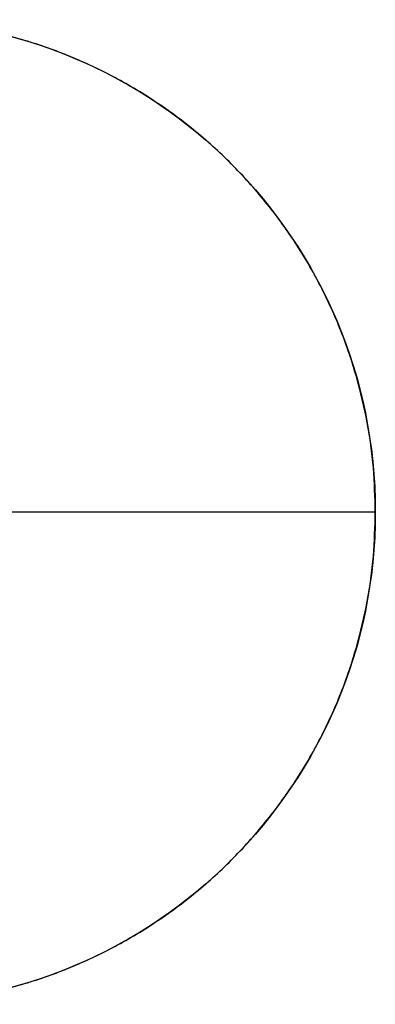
# Model space of a CAD drawing. Header units: millimetres. Extents: x 3072 to 3775, y 654 to 683.
# Tile 256 of 256: x 3768 to 3775, y 659 to 678. Entities that reach past the tile are written whole.
import ezdxf

# ---------------------------------------------------------------- set-up
doc = ezdxf.new("R2010")
doc.units = ezdxf.units.MM
doc.layers.add('Layer 01', color=7, linetype='Continuous')

msp = doc.modelspace()

# ---------------------------------------------------------------- linework, layer by layer
at = {"layer": 'Layer 01'}
for p, q in [((3775.21, 668.329, 1097.922), (3755.71, 668.329, 1097.922)), ((3775.21, 668.329, 1095.922), (3755.71, 668.329, 1095.922))]:
    msp.add_line(p, q, dxfattribs=at)
msp.add_circle((3765.46, 668.329, 1097.922), 9.75, dxfattribs=at)
for points in [[(3775.21, 668.329, 1097.922), (3775.21, 658.579, 1097.922), (3765.46, 658.579, 1097.922), (3755.71, 658.579, 1097.922), (3755.71, 668.329, 1097.922), (3755.71, 678.079, 1097.922), (3765.46, 678.079, 1097.922), (3775.21, 678.079, 1097.922), (3775.21, 668.329, 1097.922)], [(3775.21, 668.329, 1095.922), (3775.21, 658.579, 1095.922), (3765.46, 658.579, 1095.922), (3755.71, 658.579, 1095.922), (3755.71, 668.329, 1095.922), (3755.71, 678.079, 1095.922), (3765.46, 678.079, 1095.922), (3775.21, 678.079, 1095.922), (3775.21, 668.329, 1095.922)], [(3775.21, 668.329, 1096.922), (3775.21, 658.579, 1096.922), (3765.46, 658.579, 1096.922), (3755.71, 658.579, 1096.922), (3755.71, 668.329, 1096.922), (3755.71, 678.079, 1096.922), (3765.46, 678.079, 1096.922), (3775.21, 678.079, 1096.922), (3775.21, 668.329, 1096.922)]]:
    msp.add_rational_spline(points, [1, 0.707106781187, 1, 0.707106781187, 1, 0.707106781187, 1, 0.707106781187, 1], degree=2, knots=[-61.261057, -61.261057, -61.261057, -45.945793, -45.945793, -30.630528, -30.630528, -15.315264, -15.315264, 0, 0, 0], dxfattribs=at)
msp.add_open_spline([(3775.21, 668.329, 1097.922), (3775.21, 668.329, 1095.922)], degree=1, dxfattribs=at)

doc.saveas('drawing.dxf')
